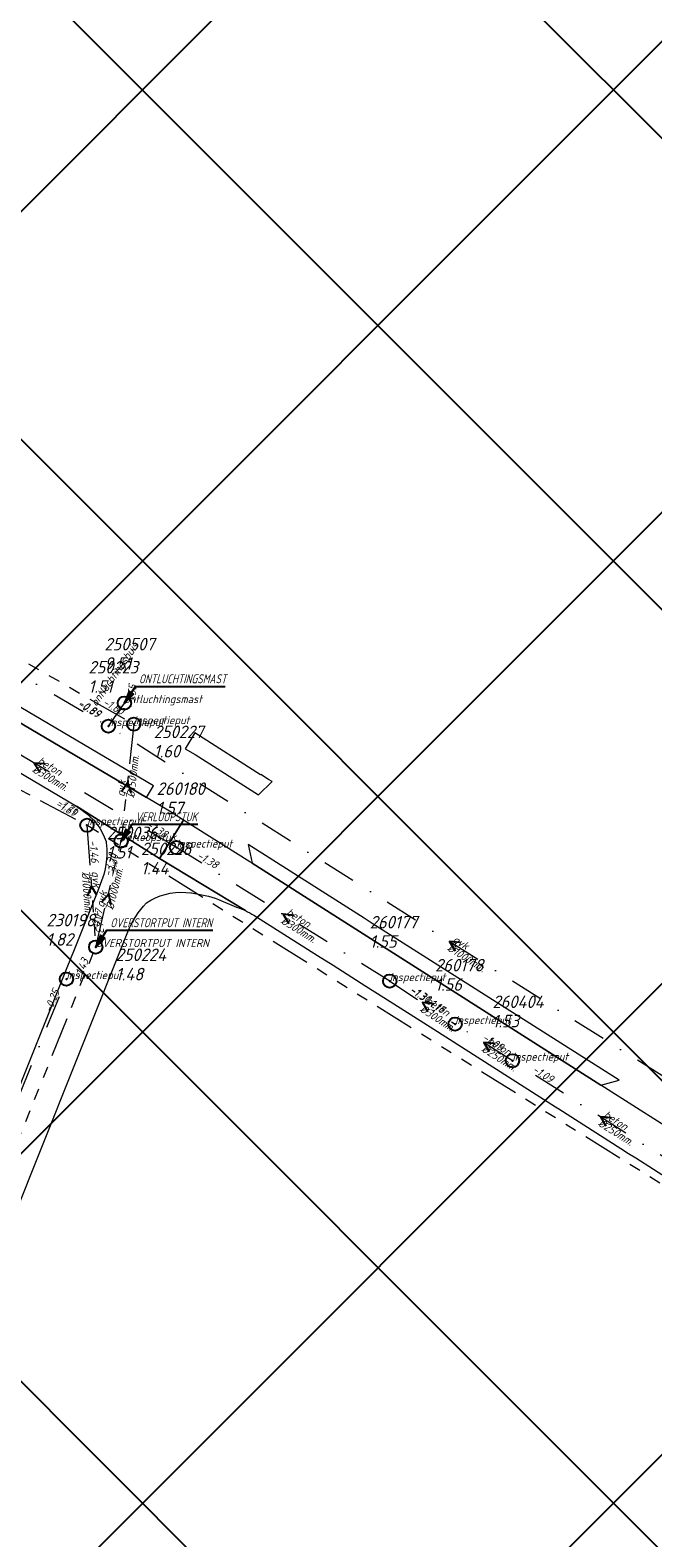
# Model space of a CAD drawing. Extents: x 148869 to 161638, y 453607 to 469810.
# Tile 210 of 256: x 153611 to 153705, y 464201 to 464428. Entities that reach past the tile are written whole.
import ezdxf

# ---------------------------------------------------------------- set-up
doc = ezdxf.new("R2010")
doc.units = 0
doc.header["$PDMODE"] = 32
doc.header["$PDSIZE"] = 2
doc.linetypes.add('RI-GWA', pattern=[18.45, 6, -1.8, 1.75, -1.8, 1.75, -1.8, 1.75, -1.8])
doc.linetypes.add('RI-VWA', pattern=[11, 5, -3, 0, -3])
doc.layers.get('0').update_dxf_attribs({"linetype": 'CONTINUOUS'})
doc.layers.get('DEFPOINTS').update_dxf_attribs({"linetype": 'CONTINUOUS'})
doc.layers.add('2023 hatch', color=90, linetype='CONTINUOUS')
doc.layers.add('B-OI-AANPIJLING', color=1, linetype='CONTINUOUS')
for name, color, linetype, lineweight in [('B-OI-RI-BIJZONDERDERHEDEN-T18', 134, 'CONTINUOUS', 18), ('B-OI-RI-GWA-MATERIAAL-T18', 10, 'CONTINUOUS', 18), ('B-OI-RI-GWA-PUTDEKSELHOOGTE-T25', 10, 'CONTINUOUS', 25), ('B-OI-RI-GWA_BOB-T18', 10, 'CONTINUOUS', 18), ('B-OI-RI-GWA_DIAMETER-T18', 10, 'CONTINUOUS', 18), ('B-OI-RI-GWA_PUTNUMMER-T18', 10, 'CONTINUOUS', 18), ('B-OI-RI-GWA_RIOOLPUT-S', 10, 'CONTINUOUS', 25), ('B-OI-RI-GWA_TRANSPORTLEIDING-G', 10, 'RI-GWA', 18), ('B-OI-RI-STRENGTYPE-T18', 31, 'CONTINUOUS', 18), ('B-OI-RI-STROOMRICHTING-S', 252, 'CONTINUOUS', 25), ('B-OI-RI-VWA-BOB-T18', 34, 'CONTINUOUS', 18), ('B-OI-RI-VWA-DIAMETER-T18', 34, 'CONTINUOUS', 18), ('B-OI-RI-VWA-MATERIAAL-T18', 34, 'CONTINUOUS', 18), ('B-OI-RI-VWA_ONTLUCHTINGSLEIDING-G', 34, 'RI-VWA', 18), ('B-OI-RI-VWA_PUTDEKSELHOOGTE-T25', 34, 'CONTINUOUS', 25), ('B-OI-RI-VWA_PUTNUMMER-T25', 34, 'CONTINUOUS', 25), ('B-OI-RI-VWA_RIOOLPUT-S', 34, 'CONTINUOUS', 25), ('B-OI-RI-VWA_TRANSPORTLEIDING-G', 34, 'RI-VWA', 18), ('B-RO-VH-VERHARDING_ASFALT-GV', 251, 'CONTINUOUS', 18), ('B-RO-VH-VERHARDING_STRAATBAKSTEEN-GV', 251, 'CONTINUOUS', 18)]:
    doc.layers.add(name, color=color, linetype=linetype, lineweight=lineweight)
doc.styles.add('NLCS-ISO-M500-T18_CURSIEF', font='NLCS-ISO.ttf', dxfattribs={"oblique": 15, "height": 0.9})
doc.styles.add('NLCS-ISO-M750-T25_CURSIEF', font='NLCS-ISO.ttf', dxfattribs={"oblique": 15, "height": 1.875})

# ---------------------------------------------------------------- blocks, each defined once
blk = doc.blocks.new('ACMAP_ANN_TEMPLATE_strengtype')
at = {"color": 0, "linetype": 'ByBlock', "style": 'NLCS-ISO-M500-T18_CURSIEF', "oblique": 15}
blk.add_attdef('type', (-0.78, 3.09), '', height=1.2, dxfattribs=at)
blk = doc.blocks.new('ACMAP_ANN_TEMPLATE_vwa-diam')
at = {"color": 0, "linetype": 'ByBlock', "style": 'NLCS-ISO-M500-T18_CURSIEF', "oblique": 15}
blk.add_attdef('vwa-diam', (0.3, -1.3), '', height=1.2, dxfattribs=at)
blk = doc.blocks.new('ACMAP_ANN_TEMPLATE_vwa-materiaal')
at = {"color": 0, "linetype": 'ByBlock', "style": 'NLCS-ISO-M500-T18_CURSIEF', "oblique": 15}
blk.add_attdef('vwa-mat', (0.3, 0.2), '', height=1.2, dxfattribs=at)
blk = doc.blocks.new('ACMAP_ANN_TEMPLATE_vwa-nap-l')
at = {"color": 0, "linetype": 'ByBlock', "style": 'NLCS-ISO-M500-T18_CURSIEF', "oblique": 15}
blk.add_attdef('vwa-nap-l', (3.3, 0.2), '', height=1.2, dxfattribs=at)
blk = doc.blocks.new('ACMAP_ANN_TEMPLATE_vwa-nap-r')
at = {"color": 0, "linetype": 'ByBlock', "style": 'NLCS-ISO-M500-T18_CURSIEF', "oblique": 15}
blk.add_attdef('vwa-nap-r', (-5.6, 0.2), '', height=1.2, dxfattribs=at)
blk = doc.blocks.new('ACMAP_ANN_TEMPLATE_gwa-diam')
at = {"color": 0, "linetype": 'ByBlock', "style": 'NLCS-ISO-M500-T18_CURSIEF', "oblique": 15}
blk.add_attdef('gwa-diam', (-2.2, -1.3), '', height=1.2, dxfattribs=at)
blk = doc.blocks.new('ACMAP_ANN_TEMPLATE_gwa-materiaal')
at = {"color": 0, "linetype": 'ByBlock', "style": 'NLCS-ISO-M500-T18_CURSIEF', "oblique": 15}
blk.add_attdef('gwa-mat', (-2.2, 0.2), '', height=1.2, dxfattribs=at)
blk = doc.blocks.new('ACMAP_ANN_TEMPLATE_gwa-nap-l')
at = {"color": 0, "linetype": 'ByBlock', "style": 'NLCS-ISO-M500-T18_CURSIEF', "oblique": 15}
blk.add_attdef('gwa-nap-l', (2.3, 0.2), '', height=1.2, dxfattribs=at)
blk = doc.blocks.new('ACMAP_ANN_TEMPLATE_gwa-nap-r')
at = {"color": 0, "linetype": 'ByBlock', "style": 'NLCS-ISO-M500-T18_CURSIEF', "oblique": 15}
blk.add_attdef('gwa-nap-r', (-5.6, 0.2), '', height=1.2, dxfattribs=at)
blk = doc.blocks.new('ACMAP_ANN_TEMPLATE_gwa-puth')
at = {"color": 0, "linetype": 'ByBlock', "style": 'NLCS-ISO-M750-T25_CURSIEF', "oblique": 15}
blk.add_attdef('gwa-puth', (3, -5), '', height=1.88, dxfattribs=at)
blk = doc.blocks.new('ACMAP_ANN_TEMPLATE_gwa-putnr')
at = {"color": 0, "linetype": 'ByBlock', "style": 'NLCS-ISO-M750-T25_CURSIEF', "oblique": 15}
blk.add_attdef('gwa-putnr', (3, -2.1), '', height=1.88, dxfattribs=at)
blk = doc.blocks.new('ACMAP_ANN_TEMPLATE_type knoop')
at = {"layer": 'DEFPOINTS', "style": 'NLCS-ISO-M500-T18_CURSIEF', "oblique": 15}
blk.add_attdef('type_knoop', (0, 0), '', height=1.2, dxfattribs=at)
blk = doc.blocks.new('ACMAP_ANN_TEMPLATE_vwa-puth')
at = {"color": 0, "linetype": 'ByBlock', "style": 'NLCS-ISO-M750-T25_CURSIEF', "oblique": 15}
blk.add_attdef('vwa-puth', (-3, 5), '', height=1.88, dxfattribs=at)
blk = doc.blocks.new('ACMAP_ANN_TEMPLATE_vwa-putnr')
at = {"color": 0, "linetype": 'ByBlock', "style": 'NLCS-ISO-M750-T25_CURSIEF', "oblique": 15}
blk.add_attdef('vaw-putnr', (-3, 7.9), '', height=1.88, dxfattribs=at)

msp = doc.modelspace()

# ---------------------------------------------------------------- hatches: boundary and pattern name
at = {"layer": '2023 hatch'}
h = msp.add_hatch(dxfattribs=at)
h.set_pattern_fill('L45L135', color=256, scale=49.98)
h.set_pattern_definition([(45, (0, 0), (-35.341197, 35.341197), []), (135, (0, 0), (-35.341197, -35.341197), [])])
h.paths.add_polyline_path([(155033.65, 463387.49), (154736.21, 463174.82), (154703.82, 463157.03), (154669.13, 463116.73), (154497.36, 463128.81), (154485.96, 463103.35), (154403, 462810.28), (154029.41, 462913.19), (153921.91, 462926.36), (153533.06, 462959.92), (153521.58, 463046.87), (153065.73, 463131.59), (152840.09, 463157.69), (152602.55, 463321.62), (152457.44, 463373.38), (152283.77, 463566.95), (152230.15, 463641.33), (152156.25, 463699.58), (152012.16, 463887.19), (152009.38, 463939.89), (151991.35, 464191.03), (152103.19, 464343.83), (152153.39, 464455.21), (152151.03, 464561.94), (152249.45, 464811.76), (152130.92, 465032.5), (152332.42, 465169.93), (152738.18, 465252.75), (152947.54, 465152.17), (153150.32, 465023.39), (153302.02, 464886.05), (153728.6, 464650.43), (153874.6, 464567.83), (153954.88, 464501.43), (153988.94, 464472.57), (154027.82, 464422.75), (154193.47, 464138.07), (154280.01, 463968.67), (154339.28, 463993.19), (154494.94, 463873.13), (154622.49, 463821.49), (154755.92, 463721.99), (154868.72, 463597.28)])

# ---------------------------------------------------------------- linework, layer by layer
at = {"layer": 'B-OI-AANPIJLING', "color": 251, "flags": 128}
for points in [[(153625.5, 464326.7), (153626.86, 464328.04), (153626.23, 464328.47), (153625.5, 464326.7), (153626.33, 464328.4), (153626.44, 464328.33), (153625.5, 464326.7), (153626.65, 464328.19), (153626.76, 464328.11), (153625.5, 464326.7), (153627.18, 464329.21), (153640.63, 464329.21)], [(153625, 464306), (153626.36, 464307.34), (153625.73, 464307.77), (153625, 464306), (153625.83, 464307.7), (153625.94, 464307.63), (153625, 464306), (153626.15, 464307.49), (153626.26, 464307.41), (153625, 464306), (153626.68, 464308.51), (153636.51, 464308.51)], [(153621.2, 464290.1), (153622.56, 464291.44), (153621.93, 464291.87), (153621.2, 464290.1), (153622.03, 464291.8), (153622.14, 464291.73), (153621.2, 464290.1), (153622.35, 464291.59), (153622.46, 464291.51), (153621.2, 464290.1), (153622.88, 464292.61), (153638.77, 464292.61)]]:
    msp.add_lwpolyline(points, dxfattribs=at)
at = {"layer": 'B-OI-RI-GWA_RIOOLPUT-S', "color": 251}
for p in [(153626.91, 464323.54), (153619.89, 464308.38), (153625, 464306), (153621.2, 464290.1)]:
    msp.add_point(p, dxfattribs=at)
at = {"layer": 'B-OI-RI-GWA_TRANSPORTLEIDING-G', "color": 251}
for p, q in [((153556.3, 464364), (153626.91, 464323.54)), ((153547.66, 464346.62), (153619.89, 464308.38)), ((153626.91, 464323.54), (153625, 464306)), ((153619.89, 464308.38), (153621.2, 464290.1)), ((153825.04, 464180.25), (153619.89, 464308.38)), ((153621.2, 464290.1), (153625, 464306)), ((153580.3, 464188.2), (153621.2, 464290.1))]:
    msp.add_line(p, q, dxfattribs=at)
at = {"layer": 'B-OI-RI-STROOMRICHTING-S', "color": 251}
for points in [[(153613.58, 464317.58), (153611.96, 464317.7), (153612.85, 464316.34)], [(153625.08, 464313.42), (153625.95, 464314.77), (153626.51, 464313.26)], [(153621.36, 464297.86), (153620.55, 464299.24), (153619.92, 464297.75)], [(153622.05, 464296.82), (153623.1, 464298.05), (153623.46, 464296.48)], [(153650.93, 464294.85), (153649.33, 464295.01), (153650.17, 464293.63)], [(153675.9, 464290.77), (153674.3, 464290.92), (153675.14, 464289.55)], [(153671.83, 464281.58), (153670.23, 464281.77), (153671.04, 464280.37)], [(153681.05, 464275.63), (153679.45, 464275.79), (153680.27, 464274.41)], [(153698.55, 464264.47), (153696.95, 464264.64), (153697.77, 464263.25)]]:
    msp.add_lwpolyline(points, dxfattribs=at)
at = {"layer": 'B-OI-RI-VWA_ONTLUCHTINGSLEIDING-G', "color": 251}
msp.add_line((153623.1, 464323.24), (153625.5, 464326.7), dxfattribs=at)
at = {"layer": 'B-OI-RI-VWA_RIOOLPUT-S'}
for p in [(153625.5, 464326.7), (153623.1, 464323.24), (153633.34, 464305.02), (153616.8, 464285.3), (153665.33, 464284.99), (153675.14, 464278.54), (153683.75, 464273.05)]:
    msp.add_point(p, dxfattribs=at)
at = {"layer": 'B-OI-RI-VWA_TRANSPORTLEIDING-G', "color": 251}
for p, q in [((153547.85, 464367.11), (153623.1, 464323.24)), ((153633.34, 464305.02), (153590.61, 464330.37)), ((153725.52, 464258.61), (153623.1, 464323.24)), ((153665.33, 464284.99), (153633.34, 464305.02)), ((153597.2, 464236.9), (153616.8, 464285.3)), ((153665.33, 464284.99), (153675.14, 464278.54)), ((153683.75, 464273.05), (153675.14, 464278.54)), ((153710.14, 464256.22), (153683.75, 464273.05))]:
    msp.add_line(p, q, dxfattribs=at)
at = {"layer": 'B-RO-VH-VERHARDING_ASFALT-GV', "flags": 128}
for points in [[(153573.61, 464337.63), (153581.24, 464333.09), (153597.39, 464323.59), (153618.33, 464311.21), (153630.78, 464303.39), (153634.39, 464309.14), (153632.3, 464310.46), (153628.81, 464312.52), (153589.65, 464335.62), (153590.72, 464337.37), (153586.37, 464339.92), (153585.19, 464340.66), (153570.33, 464349.44), (153568.09, 464350.79), (153563.59, 464353.47), (153561.92, 464354.63)], [(153643.68, 464295.56), (153630.78, 464303.39), (153618.33, 464311.21), (153619.21, 464310.56)], [(153763.41, 464219.54), (153773.05, 464213.4), (153784.82, 464205.9), (153788.28, 464211.28), (153788.25, 464211.29), (153785.8, 464212.85), (153744.09, 464239.44), (153740.41, 464241.79), (153726.71, 464250.52), (153725.08, 464251.56), (153710.86, 464260.59), (153697.03, 464269.38), (153644.68, 464302.66), (153644.34, 464302.88), (153634.39, 464309.14), (153630.78, 464303.39), (153643.68, 464295.56)], [(153622.77, 464305.78), (153622.86, 464304.8), (153622.87, 464303.81), (153622.79, 464302.83), (153622.63, 464301.85), (153622.4, 464300.96), (153621.51, 464298.53), (153617.98, 464289.69), (153616.88, 464286.97), (153608.46, 464265.99), (153606.67, 464261.49)], [(153628.82, 464296.71), (153629.48, 464297.12), (153630.18, 464297.47), (153630.9, 464297.77), (153631.64, 464298), (153632.4, 464298.17), (153633.17, 464298.28), (153633.94, 464298.33), (153634.72, 464298.3), (153635.49, 464298.22)], [(153639.61, 464297.24), (153642.35, 464296.09)], [(153644.92, 464294.86), (153654.47, 464288.82), (153656.82, 464287.38), (153661.76, 464284.23), (153664.45, 464282.52), (153671.94, 464277.76), (153690.21, 464266.14), (153690.7, 464265.83), (153700.02, 464259.9), (153701.19, 464259.15), (153702.27, 464258.47), (153710.25, 464253.39), (153736.96, 464236.38), (153763.41, 464219.54)], [(153520.89, 464034.25), (153526.54, 464048.27), (153534.29, 464067.75), (153535.77, 464067.16), (153536.7, 464069.48), (153537.57, 464071.87), (153543.34, 464086.14), (153544.17, 464088.2), (153552.44, 464109.09), (153554.21, 464113.47), (153556.73, 464119.7), (153557.15, 464120.74), (153558.45, 464124.09), (153566.15, 464143.14), (153567.1, 464145.49), (153570.01, 464152.92), (153579.61, 464176.51), (153583.55, 464186.38), (153588.4, 464198.57), (153602.94, 464234.74), (153612.09, 464257.59), (153626.04, 464292.38)]]:
    msp.add_lwpolyline(points, dxfattribs=at)
at = {"layer": 'B-RO-VH-VERHARDING_ASFALT-GV'}
for points in [[(153619.21, 464310.56, -0.173259), (153622.75, 464305.91)], [(153622.75, 464305.91, -0.079504), (153622.77, 464305.78)], [(153635.49, 464298.22, -0.056614), (153635.58, 464298.21)], [(153635.58, 464298.21, -0.055769), (153639.61, 464297.24)], [(153626.04, 464292.38, -0.103107), (153628.82, 464296.71)], [(153642.35, 464296.09, -0.03394), (153643.68, 464295.56)], [(153643.68, 464295.56, -0.034487), (153644.92, 464294.86)]]:
    msp.add_lwpolyline(points, format="xyb", dxfattribs=at)
at = {"layer": 'B-RO-VH-VERHARDING_STRAATBAKSTEEN-GV', "flags": 128}
for points in [[(153628.81, 464312.52), (153629.85, 464314.3), (153609.94, 464326.04), (153608.72, 464326.77), (153590.72, 464337.37), (153589.65, 464335.62)], [(153647.7, 464314.92), (153647.16, 464315.26), (153646.01, 464316), (153645.95, 464315.94), (153636.07, 464322.25), (153634.62, 464319.85), (153636.11, 464318.97), (153645.64, 464312.91)], [(153644.68, 464302.66), (153697.03, 464269.38), (153699.78, 464270.11), (153662.69, 464293.65), (153661.49, 464294.41), (153644.08, 464305.46)]]:
    msp.add_lwpolyline(points, close=True, dxfattribs=at)

# ---------------------------------------------------------------- block references
at = {"layer": 'B-OI-RI-GWA-MATERIAAL-T18', "color": 251}
for p, rotation in [((153625.95, 464314.77), 83.78532299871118), ((153620.55, 464299.24), 274.0989812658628), ((153623.1, 464298.05), 76.55879516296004)]:
    msp.add_blockref('ACMAP_ANN_TEMPLATE_gwa-materiaal', p, dxfattribs=dict(at, rotation=rotation)).add_auto_attribs({'gwa-mat': 'gvk'})
at = {"layer": 'B-OI-RI-GWA-PUTDEKSELHOOGTE-T25', "color": 251}
for p, values in [((153626.91, 464323.54), {'gwa-puth': '1.60'}), ((153619.89, 464308.38), {'gwa-puth': '1.51'}), ((153625, 464306), {'gwa-puth': '1.44'}), ((153621.2, 464290.1), {'gwa-puth': '1.48'})]:
    msp.add_blockref('ACMAP_ANN_TEMPLATE_gwa-puth', p, dxfattribs=at).add_auto_attribs(values)
at = {"layer": 'B-OI-RI-GWA_BOB-T18', "color": 251}
for name, p, rotation, values in [('ACMAP_ANN_TEMPLATE_gwa-nap-l', (153626.91, 464323.54), 83.78532299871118, {'gwa-nap-l': '-3.55'}), ('ACMAP_ANN_TEMPLATE_gwa-nap-r', (153626.91, 464323.54), 330.1870040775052, {'gwa-nap-r': '-1.60'}), ('ACMAP_ANN_TEMPLATE_gwa-nap-r', (153619.89, 464308.38), 332.1023645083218, {'gwa-nap-r': '-1.69'}), ('ACMAP_ANN_TEMPLATE_gwa-nap-r', (153619.89, 464308.38), 328.012444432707, {'gwa-nap-r': '-1.71'}), ('ACMAP_ANN_TEMPLATE_gwa-nap-l', (153619.89, 464308.38), 274.0989812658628, {'gwa-nap-l': '-1.46'}), ('ACMAP_ANN_TEMPLATE_gwa-nap-r', (153625, 464306), 76.55879516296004, {'gwa-nap-r': '-3.30'}), ('ACMAP_ANN_TEMPLATE_gwa-nap-r', (153625, 464306), 83.78532299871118, {'gwa-nap-r': '-3.30'}), ('ACMAP_ANN_TEMPLATE_gwa-nap-l', (153621.2, 464290.1), 76.55879516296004, {'gwa-nap-l': '-3.17'}), ('ACMAP_ANN_TEMPLATE_gwa-nap-r', (153621.2, 464290.1), 274.0989812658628, {'gwa-nap-r': '-1.43'}), ('ACMAP_ANN_TEMPLATE_gwa-nap-r', (153621.2, 464290.1), 68.13076195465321, {'gwa-nap-r': '-1.43'})]:
    msp.add_blockref(name, p, dxfattribs=dict(at, rotation=rotation)).add_auto_attribs(values)
at = {"layer": 'B-OI-RI-GWA_DIAMETER-T18', "color": 251}
for p, rotation, values in [((153625.95, 464314.77), 83.78532299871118, {'gwa-diam': '%%c1500mm.'}), ((153623.1, 464298.05), 76.55879516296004, {'gwa-diam': '%%c1000mm.'}), ((153620.55, 464299.24), 274.0989812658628, {'gwa-diam': '%%c1000mm.'})]:
    msp.add_blockref('ACMAP_ANN_TEMPLATE_gwa-diam', p, dxfattribs=dict(at, rotation=rotation)).add_auto_attribs(values)
at = {"layer": 'B-OI-RI-GWA_PUTNUMMER-T18', "color": 251}
for p, values in [((153626.91, 464323.54), {'gwa-putnr': '250227'}), ((153619.89, 464308.38), {'gwa-putnr': '250036'}), ((153625, 464306), {'gwa-putnr': '250228'}), ((153621.2, 464290.1), {'gwa-putnr': '250224'})]:
    msp.add_blockref('ACMAP_ANN_TEMPLATE_gwa-putnr', p, dxfattribs=at).add_auto_attribs(values)
at = {"layer": 'B-OI-RI-STRENGTYPE-T18', "color": 251, "rotation": 55.25321315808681}
msp.add_blockref('ACMAP_ANN_TEMPLATE_strengtype', (153624.3, 464324.97), dxfattribs=at).add_auto_attribs({'type': 'ontluchtingsbuis'})
at = {"layer": 'B-OI-RI-VWA-BOB-T18', "color": 251}
for name, p, rotation, values in [('ACMAP_ANN_TEMPLATE_vwa-nap-r', (153623.1, 464323.24), 329.7582408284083, {'vwa-nap-r': '-0.89'}), ('ACMAP_ANN_TEMPLATE_vwa-nap-r', (153623.1, 464323.24), 327.7468820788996, {'vwa-nap-r': '-0.89'}), ('ACMAP_ANN_TEMPLATE_vwa-nap-r', (153633.34, 464305.02), 327.9479524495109, {'vwa-nap-r': '-1.38'}), ('ACMAP_ANN_TEMPLATE_vwa-nap-l', (153633.34, 464305.02), 329.3210389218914, {'vwa-nap-l': '-1.38'}), ('ACMAP_ANN_TEMPLATE_vwa-nap-r', (153616.8, 464285.3), 67.95408653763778, {'vwa-nap-r': '-0.25'}), ('ACMAP_ANN_TEMPLATE_vwa-nap-l', (153665.33, 464284.99), 326.6753860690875, {'vwa-nap-l': '-1.31'}), ('ACMAP_ANN_TEMPLATE_vwa-nap-l', (153665.33, 464284.99), 327.9479524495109, {'vwa-nap-l': '-1.30'}), ('ACMAP_ANN_TEMPLATE_vwa-nap-r', (153675.14, 464278.54), 326.6753860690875, {'vwa-nap-r': '-1.16'}), ('ACMAP_ANN_TEMPLATE_vwa-nap-r', (153675.14, 464278.54), 327.4771666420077, {'vwa-nap-r': '-1.17'}), ('ACMAP_ANN_TEMPLATE_vwa-nap-r', (153683.75, 464273.05), 327.472649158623, {'vwa-nap-r': '-1.09'}), ('ACMAP_ANN_TEMPLATE_vwa-nap-l', (153683.75, 464273.05), 327.4771666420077, {'vwa-nap-l': '-1.09'})]:
    msp.add_blockref(name, p, dxfattribs=dict(at, rotation=rotation)).add_auto_attribs(values)
at = {"layer": 'B-OI-RI-VWA-DIAMETER-T18', "color": 251}
for p, rotation, values in [((153611.98, 464317.7), 329.3210389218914, {'vwa-diam': '%%c300mm.'}), ((153649.33, 464295.01), 327.9479524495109, {'vwa-diam': '%%c300mm.'}), ((153674.31, 464290.92), 327.7468820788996, {'vwa-diam': '%%c1000mm.'}), ((153670.23, 464281.77), 326.6753860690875, {'vwa-diam': '%%c300mm.'}), ((153679.45, 464275.79), 327.4771666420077, {'vwa-diam': '%%c250mm.'}), ((153696.95, 464264.64), 327.472649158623, {'vwa-diam': '%%c250mm.'})]:
    msp.add_blockref('ACMAP_ANN_TEMPLATE_vwa-diam', p, dxfattribs=dict(at, rotation=rotation)).add_auto_attribs(values)
at = {"layer": 'B-OI-RI-VWA-MATERIAAL-T18', "color": 251}
for p, rotation, values in [((153611.98, 464317.7), 329.3210389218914, {'vwa-mat': 'beton'}), ((153649.33, 464295.01), 327.9479524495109, {'vwa-mat': 'beton'}), ((153674.31, 464290.92), 327.7468820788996, {'vwa-mat': 'gvk'}), ((153670.23, 464281.77), 326.6753860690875, {'vwa-mat': 'beton'}), ((153679.45, 464275.79), 327.4771666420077, {'vwa-mat': 'beton'}), ((153696.95, 464264.64), 327.472649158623, {'vwa-mat': 'beton'})]:
    msp.add_blockref('ACMAP_ANN_TEMPLATE_vwa-materiaal', p, dxfattribs=dict(at, rotation=rotation)).add_auto_attribs(values)
at = {"layer": 'B-OI-RI-VWA_PUTDEKSELHOOGTE-T25', "color": 251}
for p, values in [((153625.5, 464326.7), {'vwa-puth': '9.51'}), ((153623.1, 464323.24), {'vwa-puth': '1.51'}), ((153633.34, 464305.02), {'vwa-puth': '1.57'}), ((153616.8, 464285.3), {'vwa-puth': '1.82'}), ((153665.33, 464284.99), {'vwa-puth': '1.55'}), ((153675.14, 464278.54), {'vwa-puth': '1.56'}), ((153683.75, 464273.05), {'vwa-puth': '1.53'})]:
    msp.add_blockref('ACMAP_ANN_TEMPLATE_vwa-puth', p, dxfattribs=at).add_auto_attribs(values)
at = {"layer": 'B-OI-RI-VWA_PUTNUMMER-T25', "color": 251}
for p, values in [((153625.5, 464326.7), {'vaw-putnr': '250507'}), ((153623.1, 464323.24), {'vaw-putnr': '250223'}), ((153633.34, 464305.02), {'vaw-putnr': '260180'}), ((153616.8, 464285.3), {'vaw-putnr': '230198'}), ((153665.33, 464284.99), {'vaw-putnr': '260177'}), ((153675.14, 464278.54), {'vaw-putnr': '260178'}), ((153683.75, 464273.05), {'vaw-putnr': '260404'})]:
    msp.add_blockref('ACMAP_ANN_TEMPLATE_vwa-putnr', p, dxfattribs=at).add_auto_attribs(values)
at = {"layer": 'DEFPOINTS'}
for p, values in [((153625.5, 464326.7), {'type_knoop': 'ontluchtingsmast'}), ((153623.1, 464323.24), {'type_knoop': 'inspectieput'}), ((153626.91, 464323.54), {'type_knoop': 'inspectieput'}), ((153619.89, 464308.38), {'type_knoop': 'inspectieput'}), ((153625, 464306), {'type_knoop': 'verloopstuk'}), ((153633.34, 464305.02), {'type_knoop': 'inspectieput'}), ((153621.2, 464290.1), {'type_knoop': 'OVERSTORTPUT INTERN'}), ((153616.8, 464285.3), {'type_knoop': 'inspectieput'}), ((153665.33, 464284.99), {'type_knoop': 'inspectieput'}), ((153675.14, 464278.54), {'type_knoop': 'inspectieput'}), ((153683.75, 464273.05), {'type_knoop': 'inspectieput'})]:
    msp.add_blockref('ACMAP_ANN_TEMPLATE_type knoop', p, dxfattribs=at).add_auto_attribs(values)

# ---------------------------------------------------------------- texts
at = {"layer": 'B-OI-RI-BIJZONDERDERHEDEN-T18', "color": 251, "style": 'NLCS-ISO-M500-T18_CURSIEF', "oblique": 15, "width": 0.8}
for s, p in [('ONTLUCHTINGSMAST', (153627.69, 464329.67)), ('VERLOOPSTUK', (153627.19, 464308.97)), ('OVERSTORTPUT INTERN', (153623.39, 464293.07))]:
    msp.add_text(s, height=1.35, dxfattribs=at).set_placement(p)

doc.saveas('drawing.dxf')
